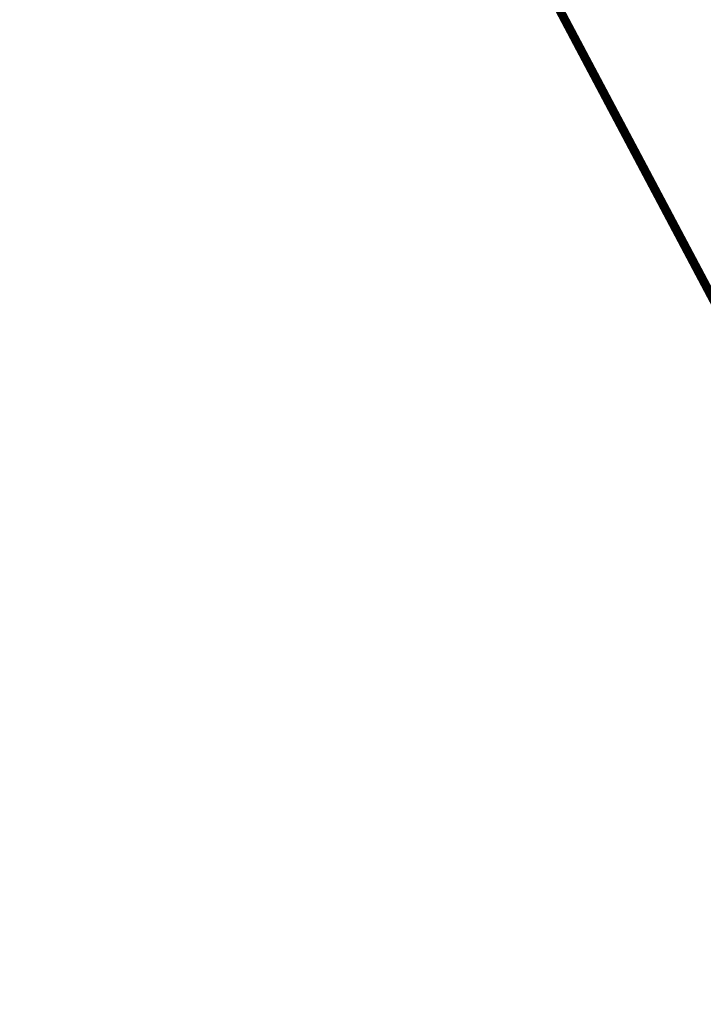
# Model space of a CAD drawing. Header units: metres. Extents: x 7529682 to 7533751, y 5721195 to 5727842.
# Tile 4 of 179: x 7531684 to 7531717, y 5723924 to 5723971. Entities that reach past the tile are written whole.
import ezdxf

# ---------------------------------------------------------------- set-up
doc = ezdxf.new("R2010")
doc.units = ezdxf.units.M
doc.linetypes.add('817-dzialki-09-05-04$0$HIDDEN', pattern=[0.375, 0.25, -0.125])
doc.linetypes.add('ACAD_ISO05W100', pattern=[33, 24, -3, 0, -3, 0, -3])
doc.layers.add('D-hatch-pobocza', color=131, linetype='Continuous')
doc.layers.add('D-LR-etap-III', color=7, linetype='817-dzialki-09-05-04$0$HIDDEN', lineweight=50, true_color=0x00008f)
doc.layers.add('D-pas-drogowy', color=7, linetype='ACAD_ISO05W100', lineweight=50)

msp = doc.modelspace()

# ---------------------------------------------------------------- hatches: boundary and pattern name
at = {"layer": 'D-hatch-pobocza'}
h = msp.add_hatch(dxfattribs=at)
h.set_pattern_fill('ANSI37', color=256, scale=0.15, style=0)
h.set_pattern_definition([(45, (0, 0), (-0.3367596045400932, 0.3367596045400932), []), (135, (0, 0), (-0.3367596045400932, -0.3367596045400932), [])])
h.paths.add_polyline_path([(7531641.557825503, 5724137.251755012), (7531638.973820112, 5724135.895878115), (7531641.006768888, 5724132.021778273), (7531664.906257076, 5724087.616922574), (7531677.64401952, 5724064.785715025), (7531683.112433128, 5724054.988140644), (7531686.752875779, 5724048.180044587), (7531695.447538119, 5724031.696667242), (7531703.748818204, 5724015.917210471), (7531709.214143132, 5724005.513965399), (7531719.388607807, 5723986.14687362), (7531726.295217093, 5723973.000144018), (7531732.740794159, 5723960.735633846), (7531735.13, 5723956.19), (7531735.640456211, 5723955.218925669), (7531738.920835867, 5723952.151005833), (7531736.413235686, 5723957.004825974), (7531736.305660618, 5723956.961851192), (7531727.534596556, 5723973.651249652), (7531720.62798727, 5723986.797979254), (7531710.453522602, 5724006.165071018), (7531704.987823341, 5724016.569028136), (7531696.686186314, 5724032.349163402), (7531687.989321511, 5724048.836716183), (7531684.341062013, 5724055.659430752), (7531678.866615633, 5724065.467813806), (7531666.134017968, 5724088.289763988), (7531645.570935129, 5724126.495633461, -0.04489876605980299), (7531643.41488373, 5724131.53862466)])

# ---------------------------------------------------------------- linework, layer by layer
at = {"layer": 'D-LR-etap-III', "ltscale": 10, "flags": 128}
msp.add_lwpolyline([(7531750.474471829, 5723895.103125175, 0.4, 0.4, 0), (7531750.505, 5723895.13, 0.4, 0.4, 0), (7531682.71, 5724022.92, 0.4, 0.4, 0), (7531619.177023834, 5724147.203692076, 0.4, 0.4, 0), (7531592.308960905, 5724198.48863389, 0.4, 0.4, 0), (7531553.263875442, 5724272.918564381, 0.4, 0.4, 0), (7531504.019999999, 5724366.79, 0.4, 0.4, 0), (7531482.09, 5724407.62, 0.4, 0.4, 0), (7531412.350402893, 5724541.182759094, 0.4, 0.4, 0), (7531388.463669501, 5724586.929768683, 0.4, 0.4, 0), (7531345.12, 5724669.94, 0.4, 0.4, 0), (7531127.66, 5725081.67, 0.4, 0.4, 0), (7531059.253139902, 5725211.040795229, 0.4, 0.4, 0), (7531008.007244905, 5725307.953830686, 0.4, 0.4, 0), (7530964.181635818, 5725390.835555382, 0.4, 0.4, 0), (7530914.557354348, 5725484.683561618, 0.4, 0.4, 0), (7530865.243241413, 5725577.493975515, 0.4, 0.4, 0), (7530840.085257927, 5725624.058651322, 0.4, 0.4, 0), (7530802.559525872, 5725694.924584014, 0.4, 0.4, 0), (7530755.54, 5725787.51, 0.4, 0.4, 0), (7530708.717810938, 5725876.303221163, 0.4, 0.4, 0), (7530695.12, 5725902.09, 0.4, 0.4, 0), (7530642.91397006, 5726001.07839487, 0.4, 0.4, 0), (7530634.934723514, 5726016.146615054, 0.4, 0.4, 0), (7530610.820000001, 5726061.929999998, 0.4, 0.4, 0), (7530610.820000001, 5726061.929999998, 0.4, 0.4, 0), (7530607.21, 5726063.51, 0.4, 0.4, 0), (7530597.42, 5726080.68, 0.4, 0.4, 0), (7530591.16, 5726088.44, 0.4, 0.4, 0), (7530581.28, 5726107.21, 0.4, 0.4, 0), (7530571.29, 5726130.56, 0.4, 0.4, 0), (7530549.554994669, 5726171.527317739, 0.4, 0.4, 0), (7530531.014309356, 5726206.473807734, 0.4, 0.4, 0), (7530516.461208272, 5726236.016618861, 0.4, 0.4, 0), (7530500.798929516, 5726266.141265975, 0.4, 0.4, 0), (7530491.349999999, 5726283.94, 0.4, 0.4, 0), (7530482.4, 5726303.41, 0.4, 0.4, 0), (7530482.4, 5726303.41, 0.4, 0.4, 0), (7530450.41, 5726357.28, 0.4, 0.4, 0), (7530397.759396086, 5726458.499907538, 0.4, 0.4, 0), (7530334.707815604, 5726583.664702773, 0.4, 0.4, 0), (7530303.939274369, 5726645.167943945, 0.4, 0.4, 0), (7530300.509779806, 5726651.777515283, 0.4, 0.4, 0), (7530289.213532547, 5726671.966724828, 0.4, 0.4, 0), (7530281.54, 5726685.57, 0.4, 0.4, 0), (7530261.37085633, 5726724.163374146, 0.4, 0.4, 0), (7530254.03, 5726738.21, 0.4, 0.4, 0), (7530197.219999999, 5726845.06, 0.4, 0.4, 0), (7530194.71, 5726849.15, 0.4, 0.4, 0), (7530195.92, 5726850.75, 0.4, 0.4, 0), (7530170.546669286, 5726892.961489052, 0.4, 0.4, 0), (7530143.174718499, 5726945.065838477, 0.4, 0.4, 0), (7530105.059999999, 5727018.32, 0.4, 0.4, 0), (7530100.059999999, 5727027.16, 0.4, 0.4, 0), (7530062.318670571, 5727099.625398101, 0.4, 0.4, 0), (7530015.378537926, 5727189.420463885, 0.4, 0.4, 0), (7529983.207960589, 5727250.206596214, 0.4, 0.4, 0), (7529953.284293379, 5727306.74720398, 0.4, 0.4, 0), (7529900.67053443, 5727406.15903814, 0.4, 0.4, 0), (7529890.630239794, 5727425.131178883, 0.4, 0.4, 0), (7529875.155383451, 5727454.426350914, 0.4, 0.4, 0), (7529857.560096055, 5727487.787346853, 0.4, 0.4, 0), (7529835.194401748, 5727530.19312405, 0.4, 0.4, 0), (7529811.740544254, 5727574.662079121, 0.4, 0.4, 0), (7529792.101859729, 5727611.922638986, 0.4, 0.4, 0), (7529768.066117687, 5727657.469613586, 0.4, 0.4, 0), (7529755.210566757, 5727682.131373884, 0.4, 0.4, 0), (7529753.309999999, 5727681.13, 0.4, 0.4, 0), (7529739.21, 5727707.77, 0.4, 0.4, 0), (7529735.394745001, 5727711.251990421, 0.4, 0.4, 0), (7529725.42, 5727730.2, 0.4, 0.4, 0), (7529723.55, 5727729.88, 0.4, 0.4, 0), (7529695.566668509, 5727782.932080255, 0.4, 0.4, 0), (7529717.67971874, 5727794.024357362, 0.4, 0.4, 0), (7529736.274870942, 5727758.647400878, 0.4, 0.4, 0), (7529736.274870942, 5727758.647400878, 0.4, 0.4, 0), (7529744.511003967, 5727750.406106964, 0.4, 0.4, 0), (7529744.511003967, 5727750.406106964, 0.4, 0.4, 0), (7529750.282568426, 5727738.549848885, 0.4, 0.4, 0), (7529777.108510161, 5727687.569424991, 0.4, 0.4, 0), (7529796.51537536, 5727651.329932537, 0.4, 0.4, 0), (7529814.937945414, 5727616.793170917, 0.4, 0.4, 0), (7529839.006722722, 5727572.303976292, 0.4, 0.4, 0), (7529860.617626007, 5727532.509108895, 0.4, 0.4, 0), (7529882.348967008, 5727491.504261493, 0.4, 0.4, 0), (7529904.865139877, 5727449.096370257, 0.4, 0.4, 0), (7529920.747384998, 5727418.884773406, 0.4, 0.4, 0), (7529946.676504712, 5727368.547487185, 0.4, 0.4, 0), (7529972.024701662, 5727320.573310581, 0.4, 0.4, 0), (7529987.740014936, 5727290.153392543, 0.4, 0.4, 0), (7529996.497385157, 5727273.661630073, 0.4, 0.4, 0), (7530017.541471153, 5727234.202689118, 0.4, 0.4, 0), (7530033.053657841, 5727204.864166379, 0.4, 0.4, 0), (7530051.622983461, 5727170.222745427, 0.4, 0.4, 0), (7530069.276612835, 5727137.015751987, 0.4, 0.4, 0), (7530089.385386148, 5727097.533639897, 0.4, 0.4, 0), (7530109.712512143, 5727060.746615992, 0.4, 0.4, 0), (7530136.769722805, 5727011.640131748, 0.4, 0.4, 0), (7530162.446686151, 5726962.743777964, 0.4, 0.4, 0), (7530187.674104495, 5726916.992101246, 0.4, 0.4, 0), (7530207.820739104, 5726879.335323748, 0.4, 0.4, 0), (7530230.625609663, 5726834.518686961, 0.4, 0.4, 0), (7530262.288093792, 5726776.61832811, 0.4, 0.4, 0), (7530277.509672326, 5726760.213143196, 0.4, 0.4, 0), (7530286.036865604, 5726744.106684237, 0.4, 0.4, 0), (7530288.097472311, 5726735.884066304, 0.4, 0.4, 0), (7530290.393870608, 5726725.046963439, 0.4, 0.4, 0), (7530296.17664807, 5726713.582980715, 0.4, 0.4, 0), (7530302.726195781, 5726701.18226779, 0.4, 0.4, 0), (7530325.685047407, 5726657.466383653, 0.4, 0.4, 0), (7530343.243978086, 5726623.648592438, 0.4, 0.4, 0), (7530360.229820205, 5726591.746871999, 0.4, 0.4, 0), (7530383.20855044, 5726548.059469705, 0.4, 0.4, 0), (7530406.017875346, 5726503.605514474, 0.4, 0.4, 0), (7530427.464919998, 5726462.620289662, 0.4, 0.4, 0), (7530447.9278544, 5726424.388014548, 0.4, 0.4, 0), (7530471.126878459, 5726379.920667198, 0.4, 0.4, 0), (7530490.501003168, 5726343.033350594, 0.4, 0.4, 0), (7530509.499458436, 5726306.733076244, 0.4, 0.4, 0), (7530529.890269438, 5726267.244072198, 0.4, 0.4, 0), (7530543.852446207, 5726238.990319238, 0.4, 0.4, 0), (7530554.808897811, 5726218.943990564, 0.4, 0.4, 0), (7530559.027108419, 5726212.223286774, 0.4, 0.4, 0), (7530563.060988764, 5726206.409670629, 0.4, 0.4, 0), (7530566.93354971, 5726200.463543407, 0.4, 0.4, 0), (7530569.771022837, 5726194.901501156, 0.4, 0.4, 0), (7530571.47319415, 5726191.282350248, 0.4, 0.4, 0), (7530572.839142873, 5726188.024533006, 0.4, 0.4, 0), (7530575.295071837, 5726182.034664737, 0.4, 0.4, 0), (7530579.736851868, 5726173.306070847, 0.4, 0.4, 0), (7530583.3, 5726167.41, 0.4, 0.4, 0), (7530593.4, 5726163.33, 0.4, 0.4, 0), (7530598.618375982, 5726155.264489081, 0.4, 0.4, 0), (7530608.258304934, 5726140.497132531, 0.4, 0.4, 0), (7530603.269999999, 5726136.83, 0.4, 0.4, 0), (7530606.53, 5726131.84, 0.4, 0.4, 0), (7530604.239057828, 5726124.21679044, 0.4, 0.4, 0), (7530605.847136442, 5726121.630127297, 0.4, 0.4, 0), (7530608.971611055, 5726116.164124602, 0.4, 0.4, 0), (7530618.114293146, 5726097.791111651, 0.4, 0.4, 0), (7530651.213125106, 5726034.959524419, 0.4, 0.4, 0), (7530670.243741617, 5725998.61095082, 0.4, 0.4, 0), (7530698.075474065, 5725945.952624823, 0.4, 0.4, 0), (7530716.505955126, 5725911.3051464, 0.4, 0.4, 0), (7530735.223454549, 5725875.667401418, 0.4, 0.4, 0), (7530752.504235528, 5725842.154920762, 0.4, 0.4, 0), (7530778.310652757, 5725793.501254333, 0.4, 0.4, 0), (7530797.499961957, 5725756.381811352, 0.4, 0.4, 0), (7530812.518974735, 5725728.28874362, 0.4, 0.4, 0), (7530820.039295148, 5725713.160404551, 0.4, 0.4, 0), (7530822.422446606, 5725710.193574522, 0.4, 0.4, 0), (7530833.154893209, 5725688.800634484, 0.4, 0.4, 0), (7530849.629354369, 5725656.158601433, 0.4, 0.4, 0), (7530867.98290276, 5725621.963939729, 0.4, 0.4, 0), (7530872.629809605, 5725612.88760475, 0.4, 0.4, 0), (7530880.354488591, 5725597.594500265, 0.4, 0.4, 0), (7530883.839446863, 5725593.389159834, 0.4, 0.4, 0), (7530891.782113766, 5725587.763349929, 0.4, 0.4, 0), (7530895.038670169, 5725584.280746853, 0.4, 0.4, 0), (7530897.033644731, 5725580.941110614, 0.4, 0.4, 0), (7530900.951646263, 5725579.945856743, 0.4, 0.4, 0), (7530904.80970798, 5725571.977328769, 0.4, 0.4, 0), (7530903.682362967, 5725568.566434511, 0.4, 0.4, 0), (7530908.900614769, 5725558.844845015, 0.4, 0.4, 0), (7530910.252030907, 5725545.671606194, 0.4, 0.4, 0), (7530912.872986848, 5725538.645543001, 0.4, 0.4, 0), (7530945.278171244, 5725478.464284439, 0.4, 0.4, 0), (7530959.692318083, 5725450.24628822, 0.4, 0.4, 0), (7531002.82670893, 5725368.192370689, 0.4, 0.4, 0), (7531044.703532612, 5725290.314293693, 0.4, 0.4, 0), (7531064.098839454, 5725253.212562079, 0.4, 0.4, 0), (7531083.010253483, 5725216.677517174, 0.4, 0.4, 0), (7531113.013137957, 5725158.465613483, 0.4, 0.4, 0), (7531137.364304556, 5725113.07076138, 0.4, 0.4, 0), (7531150.830830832, 5725086.711759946, 0.4, 0.4, 0), (7531159.745663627, 5725076.640848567, 0.4, 0.4, 0), (7531166.309999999, 5725074.58, 0.4, 0.4, 0), (7531172.29, 5725062.58, 0.4, 0.4, 0), (7531170.589828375, 5725055.605912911, 0.4, 0.4, 0), (7531173.732823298, 5725044.080706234, 0.4, 0.4, 0), (7531215.342008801, 5724964.859648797, 0.4, 0.4, 0), (7531238.054496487, 5724921.684649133, 0.4, 0.4, 0), (7531262.389821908, 5724875.282876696, 0.4, 0.4, 0), (7531295.587160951, 5724811.265731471, 0.4, 0.4, 0), (7531348.487908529, 5724712.362812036, 0.4, 0.4, 0), (7531363.740817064, 5724682.68394264, 0.4, 0.4, 0), (7531366.986905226, 5724675.865317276, 0.4, 0.4, 0), (7531382.541261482, 5724646.110625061, 0.4, 0.4, 0), (7531401.299165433, 5724610.874551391, 0.4, 0.4, 0), (7531428.964837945, 5724558.862274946, 0.4, 0.4, 0), (7531449.111202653, 5724520.397801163, 0.4, 0.4, 0), (7531477.292992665, 5724465.831467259, 0.4, 0.4, 0), (7531500.996290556, 5724421.112506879, 0.4, 0.4, 0), (7531512.121834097, 5724400.549045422, 0.4, 0.4, 0), (7531513.78163794, 5724396.757451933, 0.4, 0.4, 0), (7531526.32, 5724379.39, 0.4, 0.4, 0), (7531566.783642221, 5724302.73628205, 0.4, 0.4, 0), (7531612.277141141, 5724225.610079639, 0.4, 0.4, 0), (7531620.492868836, 5724210.547642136, 0.4, 0.4, 0), (7531631.578040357, 5724196.257865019, 0.4, 0.4, 0), (7531653.484221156, 5724152.433527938, 0.4, 0.4, 0), (7531661.150970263, 5724128.493551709, 0.4, 0.4, 0), (7531673.881448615, 5724101.186377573, 0.4, 0.4, 0), (7531684.690667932, 5724081.184137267, 0.4, 0.4, 0), (7531699.212076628, 5724051.170357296, 0.4, 0.4, 0), (7531704.034088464, 5724040.583605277, 0.4, 0.4, 0), (7531704.034088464, 5724040.583605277, 0.4, 0.4, 0), (7531703.912935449, 5724037.170021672, 0.4, 0.4, 0), (7531736.419851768, 5723969.232086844, 0.4, 0.4, 0), (7531738.285051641, 5723967.699360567, 0.4, 0.4, 0), (7531742.180915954, 5723962.346428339, 0.4, 0.4, 0), (7531744.286141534, 5723958.615526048, 0.4, 0.4, 0), (7531755.393260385, 5723944.192617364, 0.4, 0.4, 0), (7531758.69, 5723936.76, 0.4, 0.4, 0), (7531780.08, 5723929.25, 0.4, 0.4, 0), (7531792.611989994, 5723906.337708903, 0.4, 0.4, 0), (7531792.611989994, 5723906.337708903, 0.4, 0.4, 0), (7531756.962094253, 5723883.055323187, 0.4, 0.4, 0), (7531750.46, 5723895.130000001, 0.4, 0.4, 0), (7531750.46, 5723895.130000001, 0, 0, 0)], format="xyseb", dxfattribs=at)
at = {"layer": 'D-pas-drogowy', "ltscale": 0.2, "flags": 128}
msp.add_lwpolyline([(7531633.018560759, 5724182.834272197, 0.4, 0.4, 0), (7531617.558899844, 5724211.608162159, 0.4, 0.4, 0), (7531566.783642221, 5724302.73628205, 0.4, 0.4, 0), (7531538.419082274, 5724356.469679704, 0.4, 0.4, 0), (7531526.32, 5724379.39, 0.4, 0.4, 0), (7531516.102085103, 5724393.607319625, 0.4, 0.4, 0.001485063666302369), (7531513.78037409, 5724396.837773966, 0.4, 0.4, 0), (7531501.87, 5724413.41, 0.4, 0.4, 0), (7531474.926107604, 5724464.507896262, 0.4, 0.4, 0), (7531446.200436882, 5724518.992313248, 0.4, 0.4, 0), (7531424.962185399, 5724559.262257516, 0.4, 0.4, 0), (7531398.444460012, 5724609.565801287, 0.4, 0.4, 0), (7531379.647455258, 5724645.216004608, 0.4, 0.4, 0), (7531365.23, 5724672.56, 0.4, 0.4, 0), (7531341.305752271, 5724717.915356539, 0.4, 0.4, 0), (7531312.899996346, 5724771.788898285, 0.4, 0.4, 0), (7531292.590923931, 5724810.306502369, 0.4, 0.4, 0), (7531259.391619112, 5724873.271351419, 0.4, 0.4, 0), (7531233.740401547, 5724921.922582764, 0.4, 0.4, 0), (7531203.072738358, 5724980.092044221, 0.4, 0.4, 0), (7531173.471398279, 5725036.225177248, 0.4, 0.4, 0), (7531168.269999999, 5725046.09, 0.4, 0.4, 0), (7531172.29, 5725062.58, 0.4, 0.4, 0), (7531166.309999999, 5725074.58, 0.4, 0.4, 0), (7531150.32, 5725079.6, 0.4, 0.4, 0), (7531141.5, 5725096.43, 0.4, 0.4, 0), (7531109.311735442, 5725157.814415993, 0.4, 0.4, 0), (7531086.641300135, 5725201.047918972, 0.4, 0.4, 0), (7531059.198258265, 5725253.383662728, 0.4, 0.4, 0), (7531028.206828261, 5725312.48946212, 0.4, 0.4, 0), (7530999.104694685, 5725367.990143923, 0.4, 0.4, 0), (7530956.247527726, 5725449.724815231, 0.4, 0.4, 0), (7530924.397774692, 5725510.463768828, 0.4, 0.4, 0), (7530897.509999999, 5725561.74, 0.4, 0.4, 0), (7530894.46, 5725566.14, 0.4, 0.4, 0), (7530892.16, 5725570.49, 0.4, 0.4, 0), (7530869.362688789, 5725613.307018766, 0.4, 0.4, 0), (7530861.693971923, 5725627.704613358, 0.4, 0.4, 0), (7530852.74, 5725644.52, 0.4, 0.4, 0), (7530831.509999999, 5725684.2, 0.4, 0.4, 0), (7530811.13, 5725722.52, 0.4, 0.4, 0), (7530792.3476413, 5725757.940652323, 0.4, 0.4, 0), (7530768.03, 5725803.8, 0.4, 0.4, 0), (7530748.768542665, 5725840.178507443, 0.4, 0.4, 0), (7530727.7, 5725879.97, 0.4, 0.4, 0), (7530712.0981582, 5725909.54523909, 0.4, 0.4, 0), (7530693.644105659, 5725944.645156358, 0.4, 0.4, 0), (7530665.702224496, 5725997.538976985, 0.4, 0.4, 0), (7530641.759999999, 5726042.88, 0.4, 0.4, 0), (7530616.5, 5726091.48, 0.4, 0.4, 0), (7530604.628439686, 5726114.319880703, 0.4, 0.4, -0.007762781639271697), (7530602.5, 5726118.43, 0.4, 0.4, 0), (7530603.992037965, 5726123.394821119, 0.4, 0.4, 0), (7530606.53, 5726131.84, 0.4, 0.4, 0), (7530603.269999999, 5726136.83, 0.4, 0.4, 0), (7530593.775620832, 5726151.368713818, 0.4, 0.4, 0), (7530590.202637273, 5726156.84001263, 0.4, 0.4, 0), (7530583.3, 5726167.41, 0.4, 0.4, 0), (7530580.578343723, 5726170.427567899, 0.4, 0.4, 0), (7530575.849999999, 5726175.67, 0.4, 0.4, 0), (7530569.009999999, 5726186.66, 0.4, 0.4, 0), (7530562.555322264, 5726199.189409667, 0.4, 0.4, 0), (7530555.67, 5726211.39, 0.4, 0.4, 0), (7530548.29, 5726224.23, 0.4, 0.4, 0), (7530540.58, 5726237.71, 0.4, 0.4, 0), (7530532.679999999, 5726252.65, 0.4, 0.4, 0), (7530524.059999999, 5726269.35, 0.4, 0.4, 0), (7530502.82, 5726309.91, 0.4, 0.4, 0), (7530488.83, 5726336.63, 0.4, 0.4, 0), (7530466.03, 5726380.16, 0.4, 0.4, 0), (7530438.469999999, 5726432.77, 0.4, 0.4, 0), (7530424.53, 5726459.09, 0.4, 0.4, 0), (7530401.63, 5726502.97, 0.4, 0.4, 0), (7530383.38, 5726538.06, 0.4, 0.4, 0), (7530353.969999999, 5726593.52, 0.4, 0.4, 0), (7530338.469999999, 5726622.74, 0.4, 0.4, 0), (7530322.009999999, 5726653.88, 0.4, 0.4, 0), (7530297.54, 5726700.33, 0.4, 0.4, 0), (7530287.38, 5726719.6, 0.4, 0.4, 0), (7530285.94993921, 5726722.315508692, 0.4, 0.4, 0), (7530280.259999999, 5726733.12, 0.4, 0.4, 0), (7530266.73, 5726758.74, 0.4, 0.4, 0), (7530260.42, 5726770.47, 0.4, 0.4, 0), (7530253.25, 5726783.82, 0.4, 0.4, 0), (7530244.95, 5726799.33, 0.4, 0.4, 0), (7530239.389999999, 5726808.49, 0.4, 0.4, 0), (7530238.29, 5726807.9, 0.4, 0.4, 0), (7530218.11, 5726850.67, 0.4, 0.4, 0), (7530175.906646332, 5726928.168028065, 0.4, 0.4, 0), (7530096.679999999, 5727076.15, 0.4, 0.4, 0), (7530094.679999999, 5727079.89, 0.4, 0.4, 0), (7530064.59693469, 5727135.522637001, 0.4, 0.4, 0), (7530046.730970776, 5727168.8921561, 0.4, 0.4, 0), (7530025.803045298, 5727208.461374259, 0.4, 0.4, 0), (7530012.846501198, 5727232.979315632, 0.4, 0.4, 0), (7529994.15, 5727268.45, 0.4, 0.4, 0), (7529981.670868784, 5727291.93018666, 0.4, 0.4, 0), (7529949.889999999, 5727351.73, 0.4, 0.4, 0), (7529924.75, 5727399.03, 0.4, 0.4, 0), (7529915.515824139, 5727417.099754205, 0.4, 0.4, 0), (7529885.83, 5727475.19, 0.4, 0.4, 0), (7529862.559999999, 5727519.97, 0.4, 0.4, 0), (7529852.984923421, 5727538.191086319, 0.4, 0.4, 0), (7529836.513084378, 5727569.51130111, 0.4, 0.4, 0), (7529815.36890814, 5727609.140983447, 0.4, 0.4, 0), (7529792.795203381, 5727651.247499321, 0.4, 0.4, 0), (7529774.199114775, 5727685.858348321, 0.4, 0.4, 0), (7529746.966026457, 5727736.059440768, 0.4, 0.4, 0), (7529733.92, 5727757.62, 0.4, 0.4, 0), (7529708.607472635, 5727806.388536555, 0.4, 0.4, 0), (7529688.491967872, 5727796.344621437, 0.4, 0.4, 0), (7529723.55, 5727729.88, 0.4, 0.4, 0), (7529725.42, 5727730.2, 0.4, 0.4, 0), (7529735.38, 5727711.28, 0.4, 0.4, 0), (7529739.21, 5727707.77, 0.4, 0.4, 0), (7529753.309999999, 5727681.13, 0.4, 0.4, 0), (7529755.178396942, 5727682.114424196, 0.4, 0.4, 0), (7529792.101859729, 5727611.922638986, 0.4, 0.4, 0), (7529811.740544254, 5727574.662079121, 0.4, 0.4, 0), (7529835.194401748, 5727530.19312405, 0.4, 0.4, 0), (7529857.560096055, 5727487.787346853, 0.4, 0.4, 0), (7529875.155383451, 5727454.426350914, 0.4, 0.4, 0), (7529890.630239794, 5727425.131178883, 0.4, 0.4, 0), (7529900.67053443, 5727406.15903814, 0.4, 0.4, 0), (7529953.284293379, 5727306.74720398, 0.4, 0.4, 0), (7529983.207960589, 5727250.206596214, 0.4, 0.4, 0), (7530015.378537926, 5727189.420463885, 0.4, 0.4, 0), (7530062.318670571, 5727099.625398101, 0.4, 0.4, 0), (7530100.059999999, 5727027.16, 0.4, 0.4, 0), (7530105.059999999, 5727018.32, 0.4, 0.4, 0), (7530143.174718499, 5726945.065838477, 0.4, 0.4, 0), (7530170.546669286, 5726892.961489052, 0.4, 0.4, 0), (7530195.92, 5726850.75, 0.4, 0.4, 0), (7530194.71, 5726849.15, 0.4, 0.4, 0), (7530197.219999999, 5726845.06, 0.4, 0.4, 0), (7530254.03, 5726738.21, 0.4, 0.4, 0), (7530261.37085633, 5726724.163374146, 0.4, 0.4, 0), (7530281.54, 5726685.57, 0.4, 0.4, 0), (7530289.213532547, 5726671.966724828, 0.4, 0.4, 0), (7530300.509779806, 5726651.777515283, 0.4, 0.4, 0), (7530303.939274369, 5726645.167943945, 0.4, 0.4, 0), (7530334.707815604, 5726583.664702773, 0.4, 0.4, 0), (7530397.759396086, 5726458.499907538, 0.4, 0.4, 0), (7530450.41, 5726357.28, 0.4, 0.4, 0), (7530482.4, 5726303.41, 0.4, 0.4, 0), (7530483.687990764, 5726301.003383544, 0.4, 0.4, 0), (7530491.349999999, 5726283.94, 0.4, 0.4, 0), (7530512.67, 5726243.78, 0.4, 0.4, 0), (7530529.429999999, 5726209.46, 0.4, 0.4, 0), (7530571.29, 5726130.56, 0.4, 0.4, 0), (7530581.28, 5726107.21, 0.4, 0.4, 0), (7530591.16, 5726088.44, 0.4, 0.4, 0), (7530597.42, 5726080.68, 0.4, 0.4, 0), (7530607.21, 5726063.51, 0.4, 0.4, 0), (7530610.820000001, 5726061.929999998, 0.4, 0.4, 0), (7530634.934723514, 5726016.146615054, 0.4, 0.4, 0), (7530642.91397006, 5726001.07839487, 0.4, 0.4, 0), (7530695.12, 5725902.09, 0.4, 0.4, 0), (7530708.717810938, 5725876.303221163, 0.4, 0.4, 0), (7530755.54, 5725787.51, 0.4, 0.4, 0), (7530802.559525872, 5725694.924584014, 0.4, 0.4, 0), (7530840.085257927, 5725624.058651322, 0.4, 0.4, 0), (7530865.243241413, 5725577.493975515, 0.4, 0.4, 0), (7530914.557354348, 5725484.683561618, 0.4, 0.4, 0), (7530964.181635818, 5725390.835555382, 0.4, 0.4, 0), (7531008.007244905, 5725307.953830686, 0.4, 0.4, 0), (7531059.253139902, 5725211.040795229, 0.4, 0.4, 0), (7531127.66, 5725081.67, 0.4, 0.4, 0), (7531345.12, 5724669.94, 0.4, 0.4, 0), (7531388.463669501, 5724586.929768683, 0.4, 0.4, 0), (7531412.350402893, 5724541.182759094, 0.4, 0.4, 0), (7531482.09, 5724407.62, 0.4, 0.4, 0), (7531504.019999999, 5724366.79, 0.4, 0.4, 0), (7531519.374444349, 5724337.520497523, 0.4, 0.4, 0), (7531563.748815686, 5724252.931583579, 0.4, 0.4, 0), (7531602.175111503, 5724179.681224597, 0.4, 0.4, 0), (7531619.177023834, 5724147.203692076, 0.4, 0.4, 0), (7531625.038493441, 5724135.63500206, 0.4, 0.4, 0), (7531656.796442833, 5724073.31633882, 0.4, 0.4, 0), (7531675.12, 5724037.36, 0.4, 0.4, 0), (7531682.71, 5724022.92, 0.4, 0.4, 0), (7531705.565196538, 5723979.810545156, 0.4, 0.4, 0), (7531736.605941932, 5723921.261514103, 0.4, 0.4, 0), (7531750.46, 5723895.130000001, 0.4, 0.4, 0), (7531740.769999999, 5723886.56, 0.4, 0.4, 0), (7531732.86, 5723885, 0.4, 0.4, 0), (7531722.179999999, 5723887.77, 0.4, 0.4, 0), (7531729.87, 5723862.17, 0.4, 0.4, 0), (7531742.92, 5723861.93, 0.4, 0.4, 0), (7531763.71, 5723859.52, 0.4, 0.4, 0), (7531768.42, 5723854.12, 0.4, 0.4, 0), (7531787.42, 5723817.97, 0.4, 0.4, 0), (7531795.57, 5723809.82, 0.4, 0.4, 0), (7531816.346897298, 5723819.850397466, 0.4, 0.4, 0), (7531816.346897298, 5723819.850397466, 0.4, 0.4, 0), (7531805.059999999, 5723843.23, 0.4, 0.4, 0), (7531803.61, 5723886.23, 0.4, 0.4, 0), (7531803.61, 5723886.23, 0.4, 0.4, 0), (7531780.08, 5723929.25, 0.4, 0.4, 0), (7531758.69, 5723936.76, 0.4, 0.4, 0), (7531749.3590272, 5723946.412126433, 0.4, 0.4, 0), (7531742.71, 5723953.29, 0.4, 0.4, 0), (7531735.177368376, 5723967.877529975, 0.4, 0.4, 0), (7531722.37, 5723992.68, 0.4, 0.4, 0), (7531705.041669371, 5724030.885563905, 0.4, 0.4, 0), (7531699.469999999, 5724043.17, 0.4, 0.4, 0), (7531692.69, 5724058.11, 0.4, 0.4, 0), (7531679.672010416, 5724084.016803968, 0.4, 0.4, 0), (7531674.55, 5724094.21, 0.4, 0.4, 0), (7531666.633166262, 5724114.002855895, 0.4, 0.4, 0), (7531649, 5724153.82, 0.4, 0.4, 0), (7531641.49, 5724149.34, 0.4, 0.4, 0), (7531626.04, 5724179.34, 0.4, 0.4, 0), (7531633.03, 5724182.84, 0, 0, 0)], format="xyseb", dxfattribs=at)

doc.saveas('drawing.dxf')
